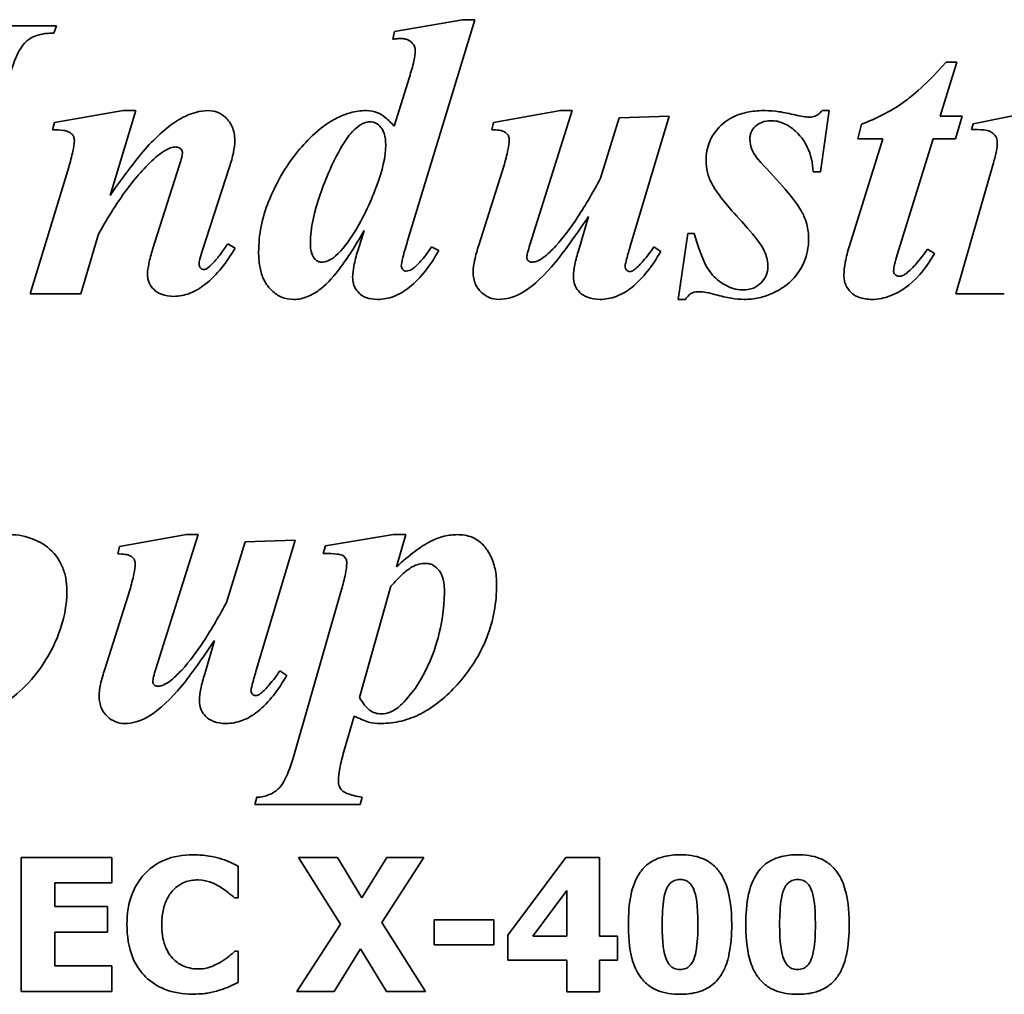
# Model space of a CAD drawing. Header units: millimetres. Extents: x 287 to 973, y 250 to 640.
# Tile 7 of 11: x 631 to 705, y 460 to 533. Entities that reach past the tile are written whole.
import ezdxf

# ---------------------------------------------------------------- set-up
doc = ezdxf.new("R2010")
doc.units = ezdxf.units.MM
doc.header["$LTSCALE"] = 3
doc.layers.add('Krawędzie widoczne(ISO)', color=7, linetype='Continuous', lineweight=35, true_color=0x262659)

msp = doc.modelspace()

# ---------------------------------------------------------------- linework, layer by layer
at = {"layer": 'Krawędzie widoczne(ISO)'}
for p, q in [((634.066, 532.382), (624.278, 532.382)), ((633.869, 531.843), (634.066, 532.382)), ((664.327, 532.84), (659.262, 531.958)), ((660.242, 516.353), (665.242, 532.84)), ((665.242, 532.84), (664.327, 532.84)), ((659.262, 531.958), (659.131, 531.386)), ((699.948, 525.65), (701.206, 529.67)), ((701.206, 529.67), (700.405, 529.67)), ((660.373, 528.559), (659.229, 524.899)), ((639.033, 526.059), (633.918, 525.177)), ((638.052, 519.735), (639.964, 526.059)), ((639.964, 526.059), (639.033, 526.059)), ((671.631, 526.059), (666.647, 525.177)), ((669.36, 516.043), (672.513, 526.059)), ((672.513, 526.059), (671.631, 526.059)), ((691.026, 521.5), (691.68, 526.059)), ((691.68, 526.059), (691.141, 526.059)), ((707.35, 526.059), (702.415, 525.079)), ((633.918, 525.177), (633.755, 524.621)), ((666.647, 525.177), (666.516, 524.621)), ((676.01, 525.52), (674.621, 521.01)), ((679.752, 525.65), (676.01, 525.52)), ((676.811, 515.846), (679.752, 525.65)), ((694.082, 525.046), (693.804, 523.951)), ((701.598, 525.65), (699.948, 525.65)), ((701.092, 523.951), (701.598, 525.65)), ((702.415, 525.079), (702.284, 524.654)), ((695.683, 523.951), (693.183, 515.961)), ((693.804, 523.951), (695.683, 523.951)), ((696.745, 515.291), (699.425, 523.951)), ((699.425, 523.951), (701.092, 523.951)), ((703.935, 522.154), (701.124, 512.382)), ((634.964, 521.827), (632.105, 512.382)), ((643.232, 522.023), (641.222, 515.699)), ((644.948, 515.65), (646.958, 521.86)), ((667.415, 521.925), (665.552, 516.026)), ((690.487, 521.5), (691.026, 521.5)), ((673.739, 518.167), (673.003, 515.667)), ((656.99, 517.105), (656.516, 515.601)), ((635.879, 512.382), (637.154, 516.762)), ((681.141, 516.892), (680.422, 511.974)), ((681.615, 516.892), (681.141, 516.892)), ((647.383, 515.797), (646.827, 516.124)), ((662.562, 515.618), (662.023, 515.896)), ((679.115, 515.552), (678.608, 515.896)), ((699.523, 515.389), (699, 515.716)), ((632.105, 512.382), (635.879, 512.382)), ((680.422, 511.974), (680.961, 511.974)), ((701.124, 512.382), (704.735, 512.382)), ((643.739, 494.426), (638.755, 493.544)), ((641.467, 484.41), (644.621, 494.426)), ((644.621, 494.426), (643.739, 494.426)), ((659.18, 494.426), (654.115, 493.593)), ((660.095, 494.426), (659.18, 494.426)), ((659.409, 492.024), (660.095, 494.426)), ((638.755, 493.544), (638.624, 492.988)), ((648.118, 493.887), (646.729, 489.377)), ((651.86, 494.018), (648.118, 493.887)), ((648.918, 484.214), (651.86, 494.018)), ((654.115, 493.593), (653.951, 493.021)), ((656.647, 482.269), (659, 490.586)), ((639.523, 490.292), (637.66, 484.393)), ((655.307, 490.325), (651.745, 477.923)), ((645.847, 486.534), (645.111, 484.034)), ((651.222, 483.92), (650.716, 484.263)), ((655.487, 478.25), (656.255, 480.897)), ((648.984, 474.835), (648.853, 474.295)), ((656.713, 474.295), (656.843, 474.835)), ((648.853, 474.295), (656.713, 474.295)), ((631.434, 470.348), (631.434, 460.348)), ((638.192, 470.348), (631.434, 470.348)), ((638.192, 468.444), (638.192, 470.348)), ((652.115, 470.348), (655.234, 465.38)), ((655.016, 470.348), (652.115, 470.348)), ((656.823, 467.325), (655.016, 470.348)), ((658.679, 470.348), (656.823, 467.325)), ((658.322, 465.486), (661.458, 470.348)), ((661.458, 470.348), (658.679, 470.348)), ((672.042, 470.348), (667.714, 464.546)), ((674.546, 470.348), (672.042, 470.348)), ((674.546, 464.481), (674.546, 470.348)), ((647.593, 467.325), (647.593, 469.708)), ((633.93, 468.444), (638.192, 468.444)), ((633.93, 466.685), (633.93, 468.444)), ((669.586, 464.481), (672.123, 467.885)), ((672.123, 467.885), (672.123, 464.481)), ((647.341, 467.325), (647.593, 467.325)), ((637.86, 466.685), (633.93, 466.685)), ((637.86, 464.781), (637.86, 466.685)), ((666.669, 465.697), (662.22, 465.697)), ((662.22, 465.697), (662.22, 463.833)), ((666.669, 463.833), (666.669, 465.697)), ((633.93, 462.252), (633.93, 464.781)), ((633.93, 464.781), (637.86, 464.781)), ((655.234, 465.38), (651.985, 460.348)), ((661.563, 460.348), (658.322, 465.486)), ((667.714, 464.546), (667.714, 462.682)), ((672.123, 464.481), (669.586, 464.481)), ((675.899, 464.481), (674.546, 464.481)), ((675.899, 462.682), (675.899, 464.481)), ((647.593, 463.363), (647.366, 463.363)), ((647.593, 461.013), (647.593, 463.363)), ((654.764, 460.348), (656.734, 463.533)), ((656.734, 463.533), (658.662, 460.348)), ((662.22, 463.833), (666.669, 463.833)), ((667.714, 462.682), (672.123, 462.682)), ((672.123, 462.682), (672.123, 460.324)), ((674.546, 462.682), (675.899, 462.682)), ((674.546, 460.324), (674.546, 462.682)), ((638.192, 462.252), (633.93, 462.252)), ((638.192, 460.348), (638.192, 462.252)), ((631.434, 460.348), (638.192, 460.348)), ((651.985, 460.348), (654.764, 460.348)), ((658.662, 460.348), (661.563, 460.348)), ((672.123, 460.324), (674.546, 460.324))]:
    msp.add_line(p, q, dxfattribs=at)
for points, knots in [([(630.601, 528.788), (630.792, 529.45), (631.034, 530.122), (631.465, 530.843), (631.618, 531.053), (631.934, 531.338), (632.159, 531.505), (632.942, 531.792), (633.417, 531.843), (633.869, 531.843)], [-0.7774323, -0.7774323, -0.7774323, -0.7774323, -0.4024771, -0.4024771, -0.2498261, -0.2498261, -0.1358414, -0.1358414, 0, 0, 0, 0]), ([(659.131, 531.386), (659.236, 531.401), (659.344, 531.414), (659.538, 531.43), (659.63, 531.435), (659.719, 531.435)], [-0.05857785, -0.05857785, -0.05857785, -0.05857785, -0.02672653, -0.02672653, 0, 0, 0, 0]), ([(659.719, 531.435), (659.816, 531.435), (659.913, 531.427), (660.095, 531.392), (660.18, 531.367), (660.415, 531.264), (660.519, 531.174), (660.66, 531.024), (660.717, 530.941), (660.796, 530.754), (660.814, 530.655), (660.814, 530.552)], [-0.1266726, -0.1266726, -0.1266726, -0.1266726, -0.1087206, -0.1087206, -0.0923476, -0.0923476, -0.0610548, -0.0610548, -0.0307079, -0.0307079, 0, 0, 0, 0]), ([(660.814, 530.552), (660.814, 530.317), (660.764, 530.023), (660.618, 529.364), (660.493, 528.936), (660.373, 528.559)], [-0.201898, -0.201898, -0.201898, -0.201898, -0.11875, -0.11875, 0, 0, 0, 0]), ([(700.405, 529.67), (698.654, 527.736), (697.665, 526.989), (696.246, 525.99), (695.174, 525.463), (694.082, 525.046)], [-0.5204092, -0.5204092, -0.5204092, -0.5204092, -0.3508258, -0.3508258, 0, 0, 0, 0]), ([(645.373, 526.059), (645.057, 526.059), (644.744, 526.01), (643.962, 525.795), (643.581, 525.602), (642.693, 525.147), (641.852, 524.431), (640.977, 523.526)], [-0.4978925, -0.4978925, -0.4978925, -0.4978925, -0.4510378, -0.4510378, -0.3775823, -0.3775823, 0, 0, 0, 0]), ([(647.35, 523.837), (647.35, 524.018), (647.335, 524.199), (647.269, 524.542), (647.221, 524.702), (647.045, 525.104), (646.889, 525.33), (646.505, 525.696), (646.311, 525.829), (645.863, 526.016), (645.622, 526.059), (645.373, 526.059)], [-0.3473256, -0.3473256, -0.3473256, -0.3473256, -0.2884396, -0.2884396, -0.2338179, -0.2338179, -0.1457627, -0.1457627, -0.0746577, -0.0746577, 0, 0, 0, 0]), ([(657.154, 526.059), (656.752, 526.059), (656.356, 526), (655.446, 525.749), (655.011, 525.535), (653.594, 524.762), (652.552, 523.644), (650.89, 521.574), (650.191, 520.078), (649.391, 518.064), (649.131, 516.807), (649.131, 515.503)], [-0.842044, -0.842044, -0.842044, -0.842044, -0.8195759, -0.8195759, -0.7892394, -0.7892394, -0.6501239, -0.6501239, -0.3909791, -0.3909791, 0, 0, 0, 0]), ([(659.229, 524.899), (659.032, 525.123), (658.807, 525.356), (658.358, 525.723), (658.18, 525.826), (657.734, 526.01), (657.447, 526.059), (657.154, 526.059)], [-0.2055759, -0.2055759, -0.2055759, -0.2055759, -0.1449073, -0.1449073, -0.0880821, -0.0880821, 0, 0, 0, 0]), ([(686.909, 526.059), (686.51, 526.059), (686.108, 526.03), (685.367, 525.897), (685.024, 525.801), (684.27, 525.479), (683.861, 525.218), (683.177, 524.512), (682.933, 524.153), (682.577, 523.295), (682.497, 522.82), (682.497, 522.333)], [-0.7040247, -0.7040247, -0.7040247, -0.7040247, -0.5648028, -0.5648028, -0.4408438, -0.4408438, -0.2783564, -0.2783564, -0.1460587, -0.1460587, 0, 0, 0, 0]), ([(689.147, 525.732), (688.748, 525.831), (688.333, 525.918), (687.593, 526.026), (687.245, 526.059), (686.909, 526.059)], [-0.2244026, -0.2244026, -0.2244026, -0.2244026, -0.1009069, -0.1009069, 0, 0, 0, 0]), ([(690.209, 525.569), (690.059, 525.569), (689.896, 525.587), (689.549, 525.64), (689.342, 525.685), (689.147, 525.732)], [-0.1050066, -0.1050066, -0.1050066, -0.1050066, -0.0601029, -0.0601029, 0, 0, 0, 0]), ([(691.141, 526.059), (691.074, 525.968), (690.998, 525.884), (690.829, 525.746), (690.74, 525.692), (690.505, 525.594), (690.359, 525.569), (690.209, 525.569)], [-0.1103222, -0.1103222, -0.1103222, -0.1103222, -0.0764565, -0.0764565, -0.044931, -0.044931, 0, 0, 0, 0]), ([(656.369, 524.735), (656.561, 524.904), (656.784, 525.062), (657.15, 525.198), (657.281, 525.226), (657.415, 525.226)], [-0.1170494, -0.1170494, -0.1170494, -0.1170494, -0.0403364, -0.0403364, 0, 0, 0, 0]), ([(657.415, 525.226), (657.493, 525.226), (657.569, 525.217), (657.72, 525.182), (657.791, 525.156), (658.01, 525.047), (658.138, 524.937), (658.298, 524.751), (658.409, 524.615), (658.581, 524.083), (658.608, 523.777), (658.608, 523.494)], [-0.5096626, -0.5096626, -0.5096626, -0.5096626, -0.4272345, -0.4272345, -0.3454953, -0.3454953, -0.1670901, -0.1670901, -0.0850478, -0.0850478, 0, 0, 0, 0]), ([(685.765, 523.951), (685.765, 524.036), (685.773, 524.121), (685.806, 524.285), (685.83, 524.364), (685.931, 524.599), (686.033, 524.738), (686.332, 525.033), (686.508, 525.127), (686.862, 525.271), (687.097, 525.307), (687.333, 525.307)], [-0.1752538, -0.1752538, -0.1752538, -0.1752538, -0.1601742, -0.1601742, -0.1455048, -0.1455048, -0.1147664, -0.1147664, -0.0710647, -0.0710647, 0, 0, 0, 0]), ([(687.333, 525.307), (687.494, 525.307), (687.653, 525.291), (687.971, 525.224), (688.125, 525.173), (688.606, 524.965), (688.904, 524.755), (689.659, 524.066), (689.908, 523.629), (690.317, 522.768), (690.446, 522.134), (690.487, 521.5)], [-0.3841216, -0.3841216, -0.3841216, -0.3841216, -0.3610316, -0.3610316, -0.3375375, -0.3375375, -0.2857841, -0.2857841, -0.1906608, -0.1906608, 0, 0, 0, 0]), ([(633.755, 524.621), (634.037, 524.621), (634.339, 524.612), (634.687, 524.565), (634.839, 524.537), (635.074, 524.42), (635.148, 524.372), (635.247, 524.271), (635.299, 524.209), (635.375, 524.021), (635.389, 523.921), (635.389, 523.82)], [-0.4161438, -0.4161438, -0.4161438, -0.4161438, -0.2082954, -0.2082954, -0.1097549, -0.1097549, -0.0606192, -0.0606192, -0.0301452, -0.0301452, 0, 0, 0, 0]), ([(652.987, 516.141), (652.987, 517.298), (653.294, 518.575), (654.076, 520.833), (654.737, 522.471), (655.728, 524.023), (656.03, 524.433), (656.369, 524.735)], [-1.057493, -1.057493, -1.057493, -1.057493, -0.55469, -0.55469, -0.136426, -0.136426, 0, 0, 0, 0]), ([(666.516, 524.621), (666.695, 524.621), (666.903, 524.614), (667.227, 524.566), (667.321, 524.536), (667.5, 524.447), (667.58, 524.394), (667.717, 524.253), (667.754, 524.183), (667.809, 524.048), (667.824, 523.96), (667.824, 523.869)], [-0.0972648, -0.0972648, -0.0972648, -0.0972648, -0.07652705, -0.07652705, -0.05940853, -0.05940853, -0.0436281, -0.0436281, -0.02707134, -0.02707134, 0, 0, 0, 0]), ([(702.284, 524.654), (702.564, 524.654), (702.927, 524.647), (703.414, 524.591), (703.543, 524.559), (703.789, 524.443), (703.895, 524.37), (704.059, 524.197), (704.11, 524.116), (704.196, 523.89), (704.213, 523.747), (704.213, 523.608)], [-0.2037083, -0.2037083, -0.2037083, -0.2037083, -0.1486692, -0.1486692, -0.1086553, -0.1086553, -0.0723928, -0.0723928, -0.0416562, -0.0416562, 0, 0, 0, 0]), ([(635.389, 523.82), (635.383, 523.589), (635.332, 523.297), (635.192, 522.639), (635.075, 522.207), (634.964, 521.827)], [-0.2008489, -0.2008489, -0.2008489, -0.2008489, -0.1187848, -0.1187848, 0, 0, 0, 0]), ([(640.977, 523.526), (640.579, 523.101), (640.115, 522.519), (639.197, 521.328), (638.588, 520.49), (638.052, 519.735)], [-0.4494158, -0.4494158, -0.4494158, -0.4494158, -0.2776238, -0.2776238, 0, 0, 0, 0]), ([(646.958, 521.86), (647.075, 522.208), (647.18, 522.573), (647.31, 523.228), (647.35, 523.537), (647.35, 523.837)], [-0.200432, -0.200432, -0.200432, -0.200432, -0.0900148, -0.0900148, 0, 0, 0, 0]), ([(667.824, 523.869), (667.824, 523.677), (667.78, 523.406), (667.64, 522.744), (667.522, 522.302), (667.415, 521.925)], [-0.2015755, -0.2015755, -0.2015755, -0.2015755, -0.1175559, -0.1175559, 0, 0, 0, 0]), ([(686.811, 521.941), (686.159, 522.625), (685.998, 522.949), (685.817, 523.382), (685.765, 523.662), (685.765, 523.951)], [-0.1408626, -0.1408626, -0.1408626, -0.1408626, -0.0868461, -0.0868461, 0, 0, 0, 0]), ([(704.213, 523.608), (704.213, 523.47), (704.182, 523.268), (704.088, 522.775), (704.007, 522.438), (703.935, 522.154)], [-0.1497107, -0.1497107, -0.1497107, -0.1497107, -0.0879704, -0.0879704, 0, 0, 0, 0]), ([(641.467, 522.579), (641.849, 522.911), (642.219, 523.159), (642.685, 523.318), (642.82, 523.346), (642.954, 523.346)], [-0.1479695, -0.1479695, -0.1479695, -0.1479695, -0.0404399, -0.0404399, 0, 0, 0, 0]), ([(642.954, 523.346), (642.997, 523.346), (643.038, 523.342), (643.119, 523.324), (643.157, 523.31), (643.262, 523.258), (643.313, 523.213), (643.376, 523.146), (643.402, 523.109), (643.436, 523.026), (643.445, 522.983), (643.445, 522.938)], [-0.05561786, -0.05561786, -0.05561786, -0.05561786, -0.04808331, -0.04808331, -0.04080598, -0.04080598, -0.02706632, -0.02706632, -0.01340077, -0.01340077, 0, 0, 0, 0]), ([(643.445, 522.938), (643.445, 522.825), (643.421, 522.69), (643.35, 522.385), (643.291, 522.194), (643.232, 522.023)], [-0.09345055, -0.09345055, -0.09345055, -0.09345055, -0.05423203, -0.05423203, 0, 0, 0, 0]), ([(658.608, 523.494), (658.608, 522.599), (658.347, 521.556), (657.586, 519.489), (656.962, 518.074), (655.856, 516.314), (655.396, 515.694), (654.866, 515.226)], [-1.074738, -1.074738, -1.074738, -1.074738, -0.625572, -0.625572, -0.2122, -0.2122, 0, 0, 0, 0]), ([(637.154, 516.762), (637.783, 517.921), (638.492, 519.084), (639.923, 521.014), (640.655, 521.861), (641.467, 522.579)], [-0.7213617, -0.7213617, -0.7213617, -0.7213617, -0.3251941, -0.3251941, 0, 0, 0, 0]), ([(682.497, 522.333), (682.497, 522.036), (682.527, 521.74), (682.659, 521.177), (682.757, 520.915), (682.889, 520.667)], [-0.1736288, -0.1736288, -0.1736288, -0.1736288, -0.0844521, -0.0844521, 0, 0, 0, 0]), ([(690.144, 516.467), (690.144, 516.848), (690.097, 517.224), (689.874, 518.062), (689.702, 518.387), (689.265, 519.217), (688.131, 520.528), (686.811, 521.941)], [-0.7328505, -0.7328505, -0.7328505, -0.7328505, -0.6658179, -0.6658179, -0.580284, -0.580284, 0, 0, 0, 0]), ([(674.621, 521.01), (674.101, 520.029), (673.526, 519.025), (672.429, 517.363), (671.879, 516.613), (671.288, 515.961)], [-0.598089, -0.598089, -0.598089, -0.598089, -0.2642109, -0.2642109, 0, 0, 0, 0]), ([(682.889, 520.667), (683.096, 520.272), (683.408, 519.834), (684.163, 518.873), (684.68, 518.291), (685.16, 517.775)], [-0.3657385, -0.3657385, -0.3657385, -0.3657385, -0.2115574, -0.2115574, 0, 0, 0, 0]), ([(670.977, 514.409), (671.341, 514.82), (671.782, 515.404), (672.64, 516.573), (673.227, 517.417), (673.739, 518.167)], [-0.4330656, -0.4330656, -0.4330656, -0.4330656, -0.2721817, -0.2721817, 0, 0, 0, 0]), ([(685.16, 517.775), (686.444, 516.375), (686.748, 515.824), (687.033, 515.121), (687.105, 514.772), (687.105, 514.409)], [-0.2275176, -0.2275176, -0.2275176, -0.2275176, -0.1089175, -0.1089175, 0, 0, 0, 0]), ([(653.771, 512.775), (654.294, 513.185), (654.807, 513.783), (655.882, 515.23), (656.479, 516.204), (656.99, 517.105)], [-0.539069, -0.539069, -0.539069, -0.539069, -0.3106162, -0.3106162, 0, 0, 0, 0]), ([(659.768, 514.474), (659.768, 514.589), (659.812, 514.811), (659.984, 515.494), (660.127, 515.977), (660.242, 516.353)], [-0.2084945, -0.2084945, -0.2084945, -0.2084945, -0.1181005, -0.1181005, 0, 0, 0, 0]), ([(685.226, 512.677), (684.981, 512.677), (684.741, 512.719), (684.219, 512.886), (683.958, 513.021), (683.367, 513.383), (683.037, 513.686), (682.525, 514.393), (682.156, 515.029), (681.615, 516.892)], [-1.818581, -1.818581, -1.818581, -1.818581, -1.552815, -1.552815, -1.222412, -1.222412, -0.582048, -0.582048, 0, 0, 0, 0]), ([(685.34, 511.974), (685.708, 511.974), (686.072, 512.013), (686.796, 512.174), (687.147, 512.295), (687.903, 512.643), (688.425, 512.942), (689.066, 513.575), (689.492, 514.028), (690.031, 515.318), (690.144, 515.881), (690.144, 516.467)], [-2.086712, -2.086712, -2.086712, -2.086712, -1.575462, -1.575462, -1.057408, -1.057408, -0.419527, -0.419527, -0.175783, -0.175783, 0, 0, 0, 0]), ([(641.222, 515.699), (641.117, 515.356), (641.012, 514.978), (640.892, 514.384), (640.847, 514.1), (640.847, 513.853)], [-0.1829161, -0.1829161, -0.1829161, -0.1829161, -0.074158, -0.074158, 0, 0, 0, 0]), ([(642.807, 512.203), (643.217, 512.203), (643.612, 512.281), (644.413, 512.588), (644.799, 512.824), (646.007, 513.773), (646.75, 514.751), (647.383, 515.797)], [-0.6565687, -0.6565687, -0.6565687, -0.6565687, -0.5184327, -0.5184327, -0.3669549, -0.3669549, 0, 0, 0, 0]), ([(644.686, 514.588), (644.686, 514.691), (644.721, 514.852), (644.804, 515.19), (644.881, 515.442), (644.948, 515.65)], [-0.1036539, -0.1036539, -0.1036539, -0.1036539, -0.0655189, -0.0655189, 0, 0, 0, 0]), ([(646.402, 515.52), (646.237, 515.285), (646.058, 515.052), (645.705, 514.656), (645.529, 514.48), (645.34, 514.327)], [-0.1591521, -0.1591521, -0.1591521, -0.1591521, -0.0729615, -0.0729615, 0, 0, 0, 0]), ([(646.827, 516.124), (646.745, 516.01), (646.655, 515.884), (646.52, 515.692), (646.455, 515.599), (646.402, 515.52)], [-0.07122123, -0.07122123, -0.07122123, -0.07122123, -0.02847012, -0.02847012, 0, 0, 0, 0]), ([(649.131, 515.503), (649.131, 515.147), (649.155, 514.785), (649.27, 514.132), (649.352, 513.833), (649.606, 513.249), (649.795, 512.94), (650.326, 512.433), (650.57, 512.265), (651.138, 512.029), (651.445, 511.974), (651.762, 511.974)], [-0.5767344, -0.5767344, -0.5767344, -0.5767344, -0.4360751, -0.4360751, -0.3151346, -0.3151346, -0.1847168, -0.1847168, -0.0948789, -0.0948789, 0, 0, 0, 0]), ([(653.804, 514.752), (653.759, 514.752), (653.715, 514.757), (653.628, 514.779), (653.585, 514.795), (653.454, 514.864), (653.375, 514.934), (653.186, 515.15), (653.124, 515.287), (653.01, 515.635), (652.987, 515.899), (652.987, 516.141)], [-0.1480365, -0.1480365, -0.1480365, -0.1480365, -0.1390804, -0.1390804, -0.1299601, -0.1299601, -0.1093973, -0.1093973, -0.0724343, -0.0724343, 0, 0, 0, 0]), ([(656.516, 515.601), (656.41, 515.236), (656.306, 514.837), (656.184, 514.198), (656.141, 513.894), (656.141, 513.624)], [-0.1961065, -0.1961065, -0.1961065, -0.1961065, -0.0809567, -0.0809567, 0, 0, 0, 0]), ([(657.987, 511.974), (658.409, 511.974), (658.816, 512.052), (659.635, 512.363), (660.025, 512.602), (661.234, 513.564), (661.956, 514.554), (662.562, 515.618)], [-0.6625895, -0.6625895, -0.6625895, -0.6625895, -0.5205206, -0.5205206, -0.3673436, -0.3673436, 0, 0, 0, 0]), ([(662.023, 515.896), (661.807, 515.57), (661.561, 515.223), (661.118, 514.698), (660.909, 514.481), (660.7, 514.327)], [-0.1813584, -0.1813584, -0.1813584, -0.1813584, -0.077935, -0.077935, 0, 0, 0, 0]), ([(665.552, 516.026), (665.43, 515.658), (665.313, 515.262), (665.175, 514.601), (665.128, 514.289), (665.128, 514)], [-0.2034179, -0.2034179, -0.2034179, -0.2034179, -0.0865957, -0.0865957, 0, 0, 0, 0]), ([(669.131, 515.079), (669.131, 515.177), (669.155, 515.312), (669.233, 515.641), (669.299, 515.857), (669.36, 516.043)], [-0.100765, -0.100765, -0.100765, -0.100765, -0.0584623, -0.0584623, 0, 0, 0, 0]), ([(671.288, 515.961), (671.011, 515.66), (670.676, 515.329), (670.182, 514.979), (670.001, 514.871), (669.717, 514.774), (669.612, 514.752), (669.507, 514.752)], [-0.2137635, -0.2137635, -0.2137635, -0.2137635, -0.0899896, -0.0899896, -0.0315516, -0.0315516, 0, 0, 0, 0]), ([(673.003, 515.667), (672.888, 515.306), (672.782, 514.924), (672.653, 514.263), (672.611, 513.952), (672.611, 513.657)], [-0.2023507, -0.2023507, -0.2023507, -0.2023507, -0.0884667, -0.0884667, 0, 0, 0, 0]), ([(674.588, 511.974), (675.005, 511.974), (675.407, 512.05), (676.216, 512.356), (676.602, 512.59), (677.797, 513.535), (678.513, 514.507), (679.115, 515.552)], [-0.6531867, -0.6531867, -0.6531867, -0.6531867, -0.5130347, -0.5130347, -0.3619517, -0.3619517, 0, 0, 0, 0]), ([(676.451, 514.409), (676.451, 514.472), (676.484, 514.631), (676.616, 515.159), (676.727, 515.554), (676.811, 515.846)], [-0.1603165, -0.1603165, -0.1603165, -0.1603165, -0.0913805, -0.0913805, 0, 0, 0, 0]), ([(678.608, 515.896), (678.366, 515.55), (678.086, 515.172), (677.614, 514.618), (677.394, 514.386), (677.186, 514.229)], [-0.1872972, -0.1872972, -0.1872972, -0.1872972, -0.0782618, -0.0782618, 0, 0, 0, 0]), ([(693.183, 515.961), (693.063, 515.567), (692.952, 515.149), (692.818, 514.43), (692.775, 514.091), (692.775, 513.771)], [-0.2199225, -0.2199225, -0.2199225, -0.2199225, -0.0959956, -0.0959956, 0, 0, 0, 0]), ([(699, 515.716), (698.742, 515.35), (698.454, 514.967), (697.943, 514.382), (697.691, 514.121), (697.432, 513.918)], [-0.233725, -0.233725, -0.233725, -0.233725, -0.0986268, -0.0986268, 0, 0, 0, 0]), ([(654.866, 515.226), (654.693, 515.069), (654.496, 514.931), (654.126, 514.785), (653.968, 514.752), (653.804, 514.752)], [-0.1193719, -0.1193719, -0.1193719, -0.1193719, -0.0491847, -0.0491847, 0, 0, 0, 0]), ([(669.229, 514.866), (669.212, 514.88), (669.196, 514.896), (669.17, 514.931), (669.16, 514.949), (669.137, 515.004), (669.131, 515.041), (669.131, 515.079)], [-0.02437724, -0.02437724, -0.02437724, -0.02437724, -0.01770745, -0.01770745, -0.01130968, -0.01130968, 0, 0, 0, 0]), ([(669.507, 514.752), (669.455, 514.752), (669.404, 514.76), (669.308, 514.8), (669.266, 514.829), (669.229, 514.866)], [-0.03121584, -0.03121584, -0.03121584, -0.03121584, -0.0155708, -0.0155708, 0, 0, 0, 0]), ([(694.883, 511.974), (695.348, 511.974), (695.798, 512.071), (696.668, 512.409), (697.156, 512.677), (698.394, 513.661), (699.024, 514.52), (699.523, 515.389)], [-0.6448469, -0.6448469, -0.6448469, -0.6448469, -0.4732827, -0.4732827, -0.3005123, -0.3005123, 0, 0, 0, 0]), ([(696.484, 514.065), (696.484, 514.233), (696.514, 514.421), (696.599, 514.817), (696.671, 515.065), (696.745, 515.291)], [-0.1211799, -0.1211799, -0.1211799, -0.1211799, -0.0713406, -0.0713406, 0, 0, 0, 0]), ([(645.03, 514.196), (645.01, 514.196), (644.991, 514.199), (644.952, 514.209), (644.932, 514.218), (644.867, 514.253), (644.828, 514.289), (644.763, 514.359), (644.734, 514.402), (644.696, 514.494), (644.686, 514.54), (644.686, 514.588)], [-0.05299147, -0.05299147, -0.05299147, -0.05299147, -0.04814797, -0.04814797, -0.04298982, -0.04298982, -0.02991444, -0.02991444, -0.01447669, -0.01447669, 0, 0, 0, 0]), ([(645.34, 514.327), (645.286, 514.284), (645.226, 514.245), (645.119, 514.205), (645.075, 514.196), (645.03, 514.196)], [-0.03423187, -0.03423187, -0.03423187, -0.03423187, -0.01359658, -0.01359658, 0, 0, 0, 0]), ([(660.128, 514.082), (660.106, 514.082), (660.085, 514.084), (660.044, 514.093), (660.023, 514.1), (659.949, 514.134), (659.906, 514.172), (659.843, 514.237), (659.816, 514.277), (659.777, 514.37), (659.768, 514.421), (659.768, 514.474)], [-0.05224698, -0.05224698, -0.05224698, -0.05224698, -0.04770817, -0.04770817, -0.04309912, -0.04309912, -0.03035089, -0.03035089, -0.01576414, -0.01576414, 0, 0, 0, 0]), ([(660.7, 514.327), (660.596, 514.245), (660.478, 514.169), (660.281, 514.098), (660.205, 514.082), (660.128, 514.082)], [-0.06287621, -0.06287621, -0.06287621, -0.06287621, -0.02317209, -0.02317209, 0, 0, 0, 0]), ([(665.128, 514), (665.128, 513.844), (665.141, 513.689), (665.199, 513.393), (665.241, 513.254), (665.404, 512.882), (665.552, 512.678), (665.91, 512.335), (666.103, 512.203), (666.55, 512.017), (666.791, 511.974), (667.039, 511.974)], [-0.3141795, -0.3141795, -0.3141795, -0.3141795, -0.2673241, -0.2673241, -0.2233414, -0.2233414, -0.1453083, -0.1453083, -0.0745191, -0.0745191, 0, 0, 0, 0]), ([(667.039, 511.974), (667.324, 511.974), (667.604, 512.018), (668.302, 512.218), (668.632, 512.397), (669.387, 512.809), (670.144, 513.493), (670.977, 514.409)], [-0.4899877, -0.4899877, -0.4899877, -0.4899877, -0.4435867, -0.4435867, -0.371449, -0.371449, 0, 0, 0, 0]), ([(676.794, 514.049), (676.771, 514.049), (676.748, 514.052), (676.703, 514.064), (676.682, 514.073), (676.631, 514.101), (676.59, 514.131), (676.513, 514.226), (676.487, 514.267), (676.458, 514.343), (676.451, 514.375), (676.451, 514.409)], [-0.07678357, -0.07678357, -0.07678357, -0.07678357, -0.06189637, -0.06189637, -0.04679032, -0.04679032, -0.02421718, -0.02421718, -0.01004961, -0.01004961, 0, 0, 0, 0]), ([(677.186, 514.229), (677.12, 514.168), (677.045, 514.114), (676.907, 514.061), (676.852, 514.049), (676.794, 514.049)], [-0.04418821, -0.04418821, -0.04418821, -0.04418821, -0.01724222, -0.01724222, 0, 0, 0, 0]), ([(687.105, 514.409), (687.105, 514.183), (687.065, 513.964), (686.889, 513.546), (686.758, 513.364), (686.472, 513.083), (686.287, 512.932), (685.768, 512.719), (685.499, 512.677), (685.226, 512.677)], [-0.3932831, -0.3932831, -0.3932831, -0.3932831, -0.2810788, -0.2810788, -0.1681422, -0.1681422, -0.081965, -0.081965, 0, 0, 0, 0]), ([(696.909, 513.706), (696.872, 513.706), (696.836, 513.71), (696.765, 513.727), (696.731, 513.74), (696.65, 513.782), (696.605, 513.817), (696.544, 513.881), (696.522, 513.914), (696.491, 513.987), (696.484, 514.026), (696.484, 514.065)], [-0.05769548, -0.05769548, -0.05769548, -0.05769548, -0.0480442, -0.0480442, -0.0385285, -0.0385285, -0.02388626, -0.02388626, -0.01196681, -0.01196681, 0, 0, 0, 0]), ([(640.847, 513.853), (640.847, 513.741), (640.856, 513.629), (640.899, 513.414), (640.93, 513.312), (641.056, 513.02), (641.178, 512.852), (641.435, 512.605), (641.608, 512.462), (642.176, 512.243), (642.496, 512.203), (642.807, 512.203)], [-0.4447939, -0.4447939, -0.4447939, -0.4447939, -0.3764154, -0.3764154, -0.3110051, -0.3110051, -0.1826181, -0.1826181, -0.0935196, -0.0935196, 0, 0, 0, 0]), ([(656.141, 513.624), (656.141, 513.504), (656.151, 513.384), (656.195, 513.154), (656.228, 513.046), (656.354, 512.751), (656.472, 512.585), (656.705, 512.36), (656.866, 512.22), (657.404, 512.011), (657.699, 511.974), (657.987, 511.974)], [-0.5018798, -0.5018798, -0.5018798, -0.5018798, -0.4121592, -0.4121592, -0.3275457, -0.3275457, -0.1730929, -0.1730929, -0.0864828, -0.0864828, 0, 0, 0, 0]), ([(672.611, 513.657), (672.611, 513.538), (672.621, 513.42), (672.665, 513.193), (672.697, 513.087), (672.82, 512.799), (672.935, 512.637), (673.21, 512.371), (673.391, 512.234), (673.949, 512.016), (674.271, 511.974), (674.588, 511.974)], [-0.3804498, -0.3804498, -0.3804498, -0.3804498, -0.325239, -0.325239, -0.2732882, -0.2732882, -0.1795337, -0.1795337, -0.0951026, -0.0951026, 0, 0, 0, 0]), ([(692.775, 513.771), (692.775, 513.643), (692.786, 513.514), (692.834, 513.268), (692.87, 513.152), (693.008, 512.836), (693.137, 512.657), (693.404, 512.401), (693.587, 512.25), (694.2, 512.016), (694.546, 511.974), (694.883, 511.974)], [-0.5064944, -0.5064944, -0.5064944, -0.5064944, -0.4223526, -0.4223526, -0.342764, -0.342764, -0.1966931, -0.1966931, -0.1008943, -0.1008943, 0, 0, 0, 0]), ([(697.432, 513.918), (697.349, 513.852), (697.258, 513.793), (697.079, 513.723), (696.995, 513.706), (696.909, 513.706)], [-0.05775888, -0.05775888, -0.05775888, -0.05775888, -0.02593701, -0.02593701, 0, 0, 0, 0]), ([(651.762, 511.974), (652.104, 511.974), (652.436, 512.047), (653.12, 512.32), (653.461, 512.533), (653.771, 512.775)], [-0.2206757, -0.2206757, -0.2206757, -0.2206757, -0.1179474, -0.1179474, 0, 0, 0, 0]), ([(680.961, 511.974), (681.038, 512.087), (681.131, 512.208), (681.33, 512.397), (681.409, 512.439), (681.632, 512.526), (681.811, 512.546), (681.99, 512.546)], [-0.1078896, -0.1078896, -0.1078896, -0.1078896, -0.0807099, -0.0807099, -0.053806, -0.053806, 0, 0, 0, 0]), ([(681.99, 512.546), (682.158, 512.546), (682.349, 512.519), (682.749, 512.445), (683.001, 512.382), (683.232, 512.317)], [-0.121842, -0.121842, -0.121842, -0.121842, -0.07188, -0.07188, 0, 0, 0, 0]), ([(683.232, 512.317), (683.609, 512.214), (684.003, 512.122), (684.698, 512.009), (685.026, 511.974), (685.34, 511.974)], [-0.2116229, -0.2116229, -0.2116229, -0.2116229, -0.0943511, -0.0943511, 0, 0, 0, 0]), ([(634.833, 490.259), (634.833, 490.573), (634.806, 490.885), (634.686, 491.489), (634.597, 491.775), (634.224, 492.635), (633.907, 492.998), (633.278, 493.629), (632.784, 493.896), (631.799, 494.308), (631.196, 494.426), (630.569, 494.426)], [-0.4373063, -0.4373063, -0.4373063, -0.4373063, -0.4079948, -0.4079948, -0.3798413, -0.3798413, -0.3204635, -0.3204635, -0.1880443, -0.1880443, 0, 0, 0, 0]), ([(663.951, 494.426), (663.618, 494.426), (663.29, 494.384), (662.504, 494.189), (662.15, 494.022), (661.252, 493.581), (660.362, 492.888), (659.409, 492.024)], [-0.5453439, -0.5453439, -0.5453439, -0.5453439, -0.4797621, -0.4797621, -0.3858974, -0.3858974, 0, 0, 0, 0]), ([(666.876, 490.733), (666.876, 491.119), (666.841, 491.506), (666.681, 492.23), (666.565, 492.565), (666.305, 493.075), (666.115, 493.416), (665.588, 493.938), (665.332, 494.109), (664.695, 494.369), (664.325, 494.426), (663.951, 494.426)], [-0.7733498, -0.7733498, -0.7733498, -0.7733498, -0.5450512, -0.5450512, -0.334502, -0.334502, -0.2063946, -0.2063946, -0.1120819, -0.1120819, 0, 0, 0, 0]), ([(638.624, 492.988), (638.802, 492.988), (639.011, 492.981), (639.335, 492.934), (639.429, 492.903), (639.608, 492.815), (639.688, 492.761), (639.825, 492.62), (639.862, 492.55), (639.917, 492.415), (639.932, 492.327), (639.932, 492.237)], [-0.0972648, -0.0972648, -0.0972648, -0.0972648, -0.07652705, -0.07652705, -0.05940853, -0.05940853, -0.0436281, -0.0436281, -0.02707134, -0.02707134, 0, 0, 0, 0]), ([(653.951, 493.021), (654.301, 493.021), (654.72, 493.014), (655.103, 492.97), (655.236, 492.949), (655.424, 492.858), (655.481, 492.82), (655.548, 492.752), (655.603, 492.693), (655.684, 492.492), (655.7, 492.389), (655.7, 492.286)], [-0.8028931, -0.8028931, -0.8028931, -0.8028931, -0.3315959, -0.3315959, -0.1525715, -0.1525715, -0.0648137, -0.0648137, -0.031131, -0.031131, 0, 0, 0, 0]), ([(639.932, 492.237), (639.932, 492.044), (639.887, 491.773), (639.748, 491.111), (639.63, 490.669), (639.523, 490.292)], [-0.2015755, -0.2015755, -0.2015755, -0.2015755, -0.1175559, -0.1175559, 0, 0, 0, 0]), ([(655.7, 492.286), (655.7, 492.06), (655.654, 491.773), (655.525, 491.126), (655.413, 490.699), (655.307, 490.325)], [-0.1968933, -0.1968933, -0.1968933, -0.1968933, -0.1167384, -0.1167384, 0, 0, 0, 0]), ([(659, 490.586), (659.264, 490.888), (659.557, 491.199), (660.074, 491.668), (660.328, 491.873), (660.585, 492.024)], [-0.2102597, -0.2102597, -0.2102597, -0.2102597, -0.089466, -0.089466, 0, 0, 0, 0]), ([(660.585, 492.024), (660.739, 492.109), (660.901, 492.176), (661.239, 492.264), (661.409, 492.286), (661.582, 492.286)], [-0.1046826, -0.1046826, -0.1046826, -0.1046826, -0.0519015, -0.0519015, 0, 0, 0, 0]), ([(661.582, 492.286), (661.677, 492.286), (661.772, 492.275), (661.956, 492.232), (662.042, 492.2), (662.288, 492.073), (662.427, 491.952), (662.629, 491.712), (662.75, 491.546), (662.955, 490.89), (662.987, 490.482), (662.987, 490.112)], [-0.4760966, -0.4760966, -0.4760966, -0.4760966, -0.4066615, -0.4066615, -0.3388244, -0.3388244, -0.2054634, -0.2054634, -0.1107535, -0.1107535, 0, 0, 0, 0]), ([(663.935, 483.233), (664.872, 484.274), (665.629, 485.438), (666.643, 488.023), (666.876, 489.358), (666.876, 490.733)], [-0.8329137, -0.8329137, -0.8329137, -0.8329137, -0.4126855, -0.4126855, 0, 0, 0, 0]), ([(625.585, 480.341), (626.132, 480.341), (626.672, 480.405), (627.761, 480.657), (628.299, 480.848), (629.62, 481.461), (630.817, 482.138), (633.184, 484.691), (633.859, 486.104), (634.603, 488.015), (634.833, 489.118), (634.833, 490.259)], [-1.203899, -1.203899, -1.203899, -1.203899, -1.043147, -1.043147, -0.875174, -0.875174, -0.615126, -0.615126, -0.342385, -0.342385, 0, 0, 0, 0]), ([(662.987, 490.112), (662.987, 488.848), (662.758, 487.67), (662.306, 485.989), (661.958, 484.909), (660.666, 482.639), (659.971, 481.938), (659.462, 481.474), (659.226, 481.304), (658.73, 481.106), (658.51, 481.06), (658.281, 481.06)], [-0.5048517, -0.5048517, -0.5048517, -0.5048517, -0.3681345, -0.3681345, -0.2602394, -0.2602394, -0.1603008, -0.1603008, -0.0685289, -0.0685289, 0, 0, 0, 0]), ([(646.729, 489.377), (646.209, 488.396), (645.634, 487.392), (644.537, 485.73), (643.987, 484.981), (643.396, 484.328)], [-0.598089, -0.598089, -0.598089, -0.598089, -0.2642109, -0.2642109, 0, 0, 0, 0]), ([(643.085, 482.776), (643.449, 483.187), (643.89, 483.771), (644.748, 484.94), (645.335, 485.784), (645.847, 486.534)], [-0.4330656, -0.4330656, -0.4330656, -0.4330656, -0.2721817, -0.2721817, 0, 0, 0, 0]), ([(637.66, 484.393), (637.538, 484.026), (637.421, 483.63), (637.283, 482.968), (637.235, 482.656), (637.235, 482.367)], [-0.2034179, -0.2034179, -0.2034179, -0.2034179, -0.0865957, -0.0865957, 0, 0, 0, 0]), ([(641.239, 483.446), (641.239, 483.545), (641.263, 483.679), (641.341, 484.008), (641.407, 484.224), (641.467, 484.41)], [-0.100765, -0.100765, -0.100765, -0.100765, -0.0584623, -0.0584623, 0, 0, 0, 0]), ([(643.396, 484.328), (643.119, 484.027), (642.784, 483.696), (642.29, 483.346), (642.108, 483.238), (641.825, 483.141), (641.72, 483.119), (641.615, 483.119)], [-0.2137635, -0.2137635, -0.2137635, -0.2137635, -0.0899896, -0.0899896, -0.0315516, -0.0315516, 0, 0, 0, 0]), ([(645.111, 484.034), (644.996, 483.673), (644.89, 483.291), (644.761, 482.63), (644.719, 482.319), (644.719, 482.024)], [-0.2023507, -0.2023507, -0.2023507, -0.2023507, -0.0884667, -0.0884667, 0, 0, 0, 0]), ([(646.696, 480.341), (647.113, 480.341), (647.515, 480.417), (648.324, 480.723), (648.71, 480.957), (649.905, 481.902), (650.621, 482.874), (651.222, 483.92)], [-0.6531867, -0.6531867, -0.6531867, -0.6531867, -0.5130347, -0.5130347, -0.3619517, -0.3619517, 0, 0, 0, 0]), ([(648.559, 482.776), (648.559, 482.839), (648.592, 482.998), (648.724, 483.526), (648.835, 483.921), (648.918, 484.214)], [-0.1603165, -0.1603165, -0.1603165, -0.1603165, -0.0913805, -0.0913805, 0, 0, 0, 0]), ([(650.716, 484.263), (650.473, 483.917), (650.194, 483.539), (649.722, 482.986), (649.502, 482.754), (649.294, 482.596)], [-0.1872972, -0.1872972, -0.1872972, -0.1872972, -0.0782618, -0.0782618, 0, 0, 0, 0]), ([(641.337, 483.233), (641.32, 483.247), (641.304, 483.263), (641.278, 483.298), (641.267, 483.317), (641.245, 483.371), (641.239, 483.408), (641.239, 483.446)], [-0.02437724, -0.02437724, -0.02437724, -0.02437724, -0.01770745, -0.01770745, -0.01130968, -0.01130968, 0, 0, 0, 0]), ([(641.615, 483.119), (641.562, 483.119), (641.512, 483.128), (641.415, 483.167), (641.373, 483.197), (641.337, 483.233)], [-0.03121584, -0.03121584, -0.03121584, -0.03121584, -0.0155708, -0.0155708, 0, 0, 0, 0]), ([(658.265, 480.341), (658.774, 480.341), (659.276, 480.401), (660.275, 480.645), (660.757, 480.829), (662.255, 481.593), (663.158, 482.368), (663.935, 483.233)], [-0.6570036, -0.6570036, -0.6570036, -0.6570036, -0.5043045, -0.5043045, -0.3489383, -0.3489383, 0, 0, 0, 0]), ([(639.147, 480.341), (639.431, 480.341), (639.711, 480.386), (640.409, 480.585), (640.74, 480.764), (641.495, 481.176), (642.252, 481.86), (643.085, 482.776)], [-0.4899877, -0.4899877, -0.4899877, -0.4899877, -0.4435867, -0.4435867, -0.371449, -0.371449, 0, 0, 0, 0]), ([(648.902, 482.416), (648.879, 482.416), (648.856, 482.419), (648.811, 482.431), (648.79, 482.44), (648.738, 482.469), (648.698, 482.498), (648.621, 482.593), (648.594, 482.634), (648.566, 482.71), (648.559, 482.742), (648.559, 482.776)], [-0.07678357, -0.07678357, -0.07678357, -0.07678357, -0.06189637, -0.06189637, -0.04679032, -0.04679032, -0.02421718, -0.02421718, -0.01004961, -0.01004961, 0, 0, 0, 0]), ([(649.294, 482.596), (649.228, 482.535), (649.152, 482.481), (649.015, 482.428), (648.96, 482.416), (648.902, 482.416)], [-0.04418821, -0.04418821, -0.04418821, -0.04418821, -0.01724222, -0.01724222, 0, 0, 0, 0]), ([(637.235, 482.367), (637.235, 482.212), (637.249, 482.056), (637.307, 481.76), (637.349, 481.621), (637.512, 481.25), (637.66, 481.045), (638.018, 480.702), (638.211, 480.57), (638.658, 480.384), (638.899, 480.341), (639.147, 480.341)], [-0.3141795, -0.3141795, -0.3141795, -0.3141795, -0.2673241, -0.2673241, -0.2233414, -0.2233414, -0.1453083, -0.1453083, -0.0745191, -0.0745191, 0, 0, 0, 0]), ([(644.719, 482.024), (644.719, 481.905), (644.729, 481.787), (644.773, 481.561), (644.805, 481.454), (644.928, 481.166), (645.043, 481.004), (645.318, 480.738), (645.499, 480.601), (646.057, 480.383), (646.379, 480.341), (646.696, 480.341)], [-0.3804498, -0.3804498, -0.3804498, -0.3804498, -0.325239, -0.325239, -0.2732882, -0.2732882, -0.1795337, -0.1795337, -0.0951026, -0.0951026, 0, 0, 0, 0]), ([(658.281, 481.06), (658.124, 481.06), (657.968, 481.08), (657.654, 481.178), (657.515, 481.253), (657.164, 481.518), (656.909, 481.843), (656.647, 482.269)], [-0.2839734, -0.2839734, -0.2839734, -0.2839734, -0.2197616, -0.2197616, -0.1500507, -0.1500507, 0, 0, 0, 0]), ([(656.255, 480.897), (656.603, 480.723), (657.014, 480.533), (657.622, 480.365), (657.958, 480.341), (658.265, 480.341)], [-0.1885624, -0.1885624, -0.1885624, -0.1885624, -0.0919399, -0.0919399, 0, 0, 0, 0]), ([(655.079, 476.044), (655.079, 476.341), (655.127, 476.68), (655.258, 477.391), (655.372, 477.839), (655.487, 478.25)], [-0.2163111, -0.2163111, -0.2163111, -0.2163111, -0.1278049, -0.1278049, 0, 0, 0, 0]), ([(651.745, 477.923), (651.57, 477.302), (651.355, 476.672), (650.979, 475.948), (650.831, 475.709), (650.476, 475.335), (650.237, 475.171), (649.668, 474.913), (649.33, 474.846), (648.984, 474.835)], [-0.4498682, -0.4498682, -0.4498682, -0.4498682, -0.2691372, -0.2691372, -0.1874975, -0.1874975, -0.1038914, -0.1038914, 0, 0, 0, 0]), ([(656.843, 474.835), (656.445, 474.904), (656.011, 474.999), (655.51, 475.208), (655.412, 475.281), (655.258, 475.436), (655.195, 475.53), (655.099, 475.766), (655.079, 475.904), (655.079, 476.044)], [-0.1582608, -0.1582608, -0.1582608, -0.1582608, -0.1074633, -0.1074633, -0.0763796, -0.0763796, -0.041818, -0.041818, 0, 0, 0, 0]), ([(644.213, 470.543), (643.49, 470.543), (642.77, 470.433), (641.575, 469.93), (641.111, 469.614), (640.414, 468.905), (640.017, 468.424), (639.423, 466.941), (639.311, 466.139), (639.311, 465.34)], [-1.214961, -1.214961, -1.214961, -1.214961, -0.804031, -0.804031, -0.478956, -0.478956, -0.23967, -0.23967, 0, 0, 0, 0]), ([(646.199, 470.291), (645.762, 470.405), (645.409, 470.456), (644.933, 470.524), (644.567, 470.543), (644.213, 470.543)], [-0.1441539, -0.1441539, -0.1441539, -0.1441539, -0.1060378, -0.1060378, 0, 0, 0, 0]), ([(647.593, 469.708), (647.347, 469.835), (647.049, 469.965), (646.701, 470.116), (646.448, 470.214), (646.199, 470.291)], [-0.1138373, -0.1138373, -0.1138373, -0.1138373, -0.0783452, -0.0783452, 0, 0, 0, 0]), ([(680.559, 470.551), (680.161, 470.551), (679.757, 470.514), (678.931, 470.311), (678.621, 470.155), (678.082, 469.818), (677.808, 469.554), (677.585, 469.238)], [-0.2564597, -0.2564597, -0.2564597, -0.2564597, -0.1908147, -0.1908147, -0.1161313, -0.1161313, 0, 0, 0, 0]), ([(683.541, 469.197), (683.375, 469.438), (683.18, 469.654), (682.728, 470.02), (682.477, 470.167), (681.693, 470.483), (681.112, 470.551), (680.559, 470.551)], [-0.3410864, -0.3410864, -0.3410864, -0.3410864, -0.2530415, -0.2530415, -0.1659078, -0.1659078, 0, 0, 0, 0]), ([(689.319, 470.551), (688.921, 470.551), (688.518, 470.514), (687.691, 470.311), (687.381, 470.155), (686.842, 469.818), (686.568, 469.554), (686.345, 469.238)], [-0.2564597, -0.2564597, -0.2564597, -0.2564597, -0.1908147, -0.1908147, -0.1161313, -0.1161313, 0, 0, 0, 0]), ([(692.301, 469.197), (692.135, 469.438), (691.941, 469.654), (691.488, 470.02), (691.237, 470.167), (690.453, 470.483), (689.872, 470.551), (689.319, 470.551)], [-0.3410864, -0.3410864, -0.3410864, -0.3410864, -0.2530415, -0.2530415, -0.1659078, -0.1659078, 0, 0, 0, 0]), ([(677.585, 469.238), (677.171, 468.638), (676.994, 468.011), (676.749, 466.894), (676.701, 466.086), (676.701, 465.348)], [-0.3419162, -0.3419162, -0.3419162, -0.3419162, -0.221338, -0.221338, 0, 0, 0, 0]), ([(684.408, 465.348), (684.408, 466.507), (684.276, 467.343), (683.992, 468.371), (683.808, 468.811), (683.541, 469.197)], [-0.3202289, -0.3202289, -0.3202289, -0.3202289, -0.1410368, -0.1410368, 0, 0, 0, 0]), ([(686.345, 469.238), (685.931, 468.638), (685.755, 468.011), (685.509, 466.894), (685.461, 466.086), (685.461, 465.348)], [-0.3419162, -0.3419162, -0.3419162, -0.3419162, -0.221338, -0.221338, 0, 0, 0, 0]), ([(693.168, 465.348), (693.168, 466.507), (693.036, 467.343), (692.752, 468.371), (692.568, 468.811), (692.301, 469.197)], [-0.3202289, -0.3202289, -0.3202289, -0.3202289, -0.1410368, -0.1410368, 0, 0, 0, 0]), ([(642.755, 467.901), (642.884, 468.035), (643.024, 468.159), (643.379, 468.406), (643.54, 468.471), (643.936, 468.621), (644.271, 468.671), (644.61, 468.671)], [-0.1455547, -0.1455547, -0.1455547, -0.1455547, -0.1267436, -0.1267436, -0.1019008, -0.1019008, 0, 0, 0, 0]), ([(644.61, 468.671), (645.056, 468.671), (645.363, 468.566), (645.757, 468.425), (646.015, 468.303), (646.256, 468.152)], [-0.1257413, -0.1257413, -0.1257413, -0.1257413, -0.0853425, -0.0853425, 0, 0, 0, 0]), ([(679.221, 465.34), (679.221, 466.013), (679.251, 466.719), (679.421, 467.688), (679.507, 467.918), (679.644, 468.195), (679.725, 468.318), (679.919, 468.509), (680.021, 468.578), (680.271, 468.68), (680.414, 468.703), (680.559, 468.703)], [-0.2437105, -0.2437105, -0.2437105, -0.2437105, -0.1738843, -0.1738843, -0.1249438, -0.1249438, -0.0810943, -0.0810943, -0.043513, -0.043513, 0, 0, 0, 0]), ([(680.559, 468.703), (680.637, 468.703), (680.715, 468.696), (680.864, 468.667), (680.934, 468.646), (681.119, 468.564), (681.221, 468.491), (681.43, 468.271), (681.518, 468.115), (681.75, 467.544), (681.888, 466.82), (681.888, 465.348)], [-0.896142, -0.896142, -0.896142, -0.896142, -0.8178835, -0.8178835, -0.7445063, -0.7445063, -0.6163012, -0.6163012, -0.4415741, -0.4415741, 0, 0, 0, 0]), ([(687.982, 465.34), (687.982, 466.013), (688.011, 466.719), (688.181, 467.688), (688.267, 467.918), (688.404, 468.195), (688.485, 468.318), (688.679, 468.509), (688.781, 468.578), (689.031, 468.68), (689.174, 468.703), (689.319, 468.703)], [-0.2437105, -0.2437105, -0.2437105, -0.2437105, -0.1738843, -0.1738843, -0.1249438, -0.1249438, -0.0810943, -0.0810943, -0.043513, -0.043513, 0, 0, 0, 0]), ([(689.319, 468.703), (689.397, 468.703), (689.475, 468.696), (689.624, 468.667), (689.694, 468.646), (689.879, 468.564), (689.981, 468.491), (690.19, 468.271), (690.278, 468.115), (690.51, 467.544), (690.648, 466.82), (690.648, 465.348)], [-0.896142, -0.896142, -0.896142, -0.896142, -0.8178835, -0.8178835, -0.7445063, -0.7445063, -0.6163012, -0.6163012, -0.4415741, -0.4415741, 0, 0, 0, 0]), ([(641.904, 465.332), (641.904, 465.676), (641.931, 466.026), (642.074, 466.718), (642.179, 466.984), (642.404, 467.457), (642.558, 467.7), (642.755, 467.901)], [-0.2263424, -0.2263424, -0.2263424, -0.2263424, -0.1572526, -0.1572526, -0.0844367, -0.0844367, 0, 0, 0, 0]), ([(646.256, 468.152), (646.593, 467.948), (646.704, 467.859), (647.028, 467.592), (647.196, 467.452), (647.341, 467.325)], [-0.1263619, -0.1263619, -0.1263619, -0.1263619, -0.0579622, -0.0579622, 0, 0, 0, 0]), ([(639.311, 465.34), (639.311, 464.498), (639.426, 463.641), (640.031, 462.191), (640.398, 461.744), (641.104, 461.046), (641.574, 460.74), (642.77, 460.257), (643.488, 460.154), (644.205, 460.154)], [-0.6588866, -0.6588866, -0.6588866, -0.6588866, -0.5130616, -0.5130616, -0.3868578, -0.3868578, -0.2153228, -0.2153228, 0, 0, 0, 0]), ([(642.803, 462.739), (642.663, 462.873), (642.542, 463.025), (642.282, 463.434), (642.191, 463.66), (641.962, 464.251), (641.904, 464.811), (641.904, 465.332)], [-0.2121292, -0.2121292, -0.2121292, -0.2121292, -0.189707, -0.189707, -0.1563166, -0.1563166, 0, 0, 0, 0]), ([(676.701, 465.348), (676.701, 464.642), (676.747, 463.615), (677.122, 462.282), (677.308, 461.848), (677.576, 461.466)], [-0.4156061, -0.4156061, -0.4156061, -0.4156061, -0.1401042, -0.1401042, 0, 0, 0, 0]), ([(680.559, 461.985), (680.481, 461.985), (680.403, 461.992), (680.254, 462.021), (680.185, 462.043), (680, 462.125), (679.897, 462.199), (679.686, 462.423), (679.596, 462.582), (679.344, 463.206), (679.221, 463.981), (679.221, 465.34)], [-0.7847836, -0.7847836, -0.7847836, -0.7847836, -0.7206226, -0.7206226, -0.6603192, -0.6603192, -0.5541289, -0.5541289, -0.4076012, -0.4076012, 0, 0, 0, 0]), ([(681.888, 465.348), (681.888, 464.673), (681.857, 463.967), (681.684, 462.999), (681.596, 462.768), (681.458, 462.488), (681.376, 462.364), (681.183, 462.176), (681.083, 462.108), (680.839, 462.007), (680.7, 461.985), (680.559, 461.985)], [-0.2452778, -0.2452778, -0.2452778, -0.2452778, -0.1731631, -0.1731631, -0.1231487, -0.1231487, -0.0793243, -0.0793243, -0.0423608, -0.0423608, 0, 0, 0, 0]), ([(683.533, 461.45), (683.694, 461.679), (683.825, 461.927), (684.086, 462.563), (684.164, 462.905), (684.357, 463.81), (684.408, 464.602), (684.408, 465.348)], [-0.3135265, -0.3135265, -0.3135265, -0.3135265, -0.2770565, -0.2770565, -0.2238181, -0.2238181, 0, 0, 0, 0]), ([(685.461, 465.348), (685.461, 464.642), (685.507, 463.615), (685.882, 462.282), (686.068, 461.848), (686.337, 461.466)], [-0.4156061, -0.4156061, -0.4156061, -0.4156061, -0.1401042, -0.1401042, 0, 0, 0, 0]), ([(689.319, 461.985), (689.241, 461.985), (689.163, 461.992), (689.014, 462.021), (688.945, 462.043), (688.76, 462.125), (688.657, 462.199), (688.446, 462.423), (688.356, 462.582), (688.104, 463.206), (687.982, 463.981), (687.982, 465.34)], [-0.7847836, -0.7847836, -0.7847836, -0.7847836, -0.7206226, -0.7206226, -0.6603192, -0.6603192, -0.5541289, -0.5541289, -0.4076012, -0.4076012, 0, 0, 0, 0]), ([(690.648, 465.348), (690.648, 464.673), (690.617, 463.967), (690.444, 462.999), (690.356, 462.768), (690.218, 462.488), (690.136, 462.364), (689.944, 462.176), (689.843, 462.108), (689.599, 462.007), (689.46, 461.985), (689.319, 461.985)], [-0.2452778, -0.2452778, -0.2452778, -0.2452778, -0.1731631, -0.1731631, -0.1231487, -0.1231487, -0.0793243, -0.0793243, -0.0423608, -0.0423608, 0, 0, 0, 0]), ([(692.293, 461.45), (692.454, 461.679), (692.585, 461.927), (692.846, 462.563), (692.924, 462.905), (693.117, 463.81), (693.168, 464.602), (693.168, 465.348)], [-0.3135265, -0.3135265, -0.3135265, -0.3135265, -0.2770565, -0.2770565, -0.2238181, -0.2238181, 0, 0, 0, 0]), ([(647.366, 463.363), (647.222, 463.231), (647.074, 463.103), (646.74, 462.823), (646.535, 462.684), (646.328, 462.56)], [-0.1308345, -0.1308345, -0.1308345, -0.1308345, -0.0722752, -0.0722752, 0, 0, 0, 0]), ([(644.627, 462.026), (644.131, 462.026), (643.749, 462.158), (643.284, 462.344), (643.028, 462.519), (642.803, 462.739)], [-0.150391, -0.150391, -0.150391, -0.150391, -0.0942796, -0.0942796, 0, 0, 0, 0]), ([(646.328, 462.56), (646.042, 462.372), (645.713, 462.244), (645.266, 462.079), (644.951, 462.026), (644.627, 462.026)], [-0.1428316, -0.1428316, -0.1428316, -0.1428316, -0.0973499, -0.0973499, 0, 0, 0, 0]), ([(677.576, 461.466), (677.738, 461.234), (677.928, 461.026), (678.37, 460.671), (678.616, 460.529), (679.402, 460.208), (679.993, 460.137), (680.559, 460.137)], [-0.338606, -0.338606, -0.338606, -0.338606, -0.2541511, -0.2541511, -0.1697936, -0.1697936, 0, 0, 0, 0]), ([(680.559, 460.137), (680.962, 460.137), (681.373, 460.174), (682.013, 460.332), (682.361, 460.444), (683.042, 460.875), (683.313, 461.136), (683.533, 461.45)], [-0.4410357, -0.4410357, -0.4410357, -0.4410357, -0.2415219, -0.2415219, -0.1151326, -0.1151326, 0, 0, 0, 0]), ([(686.337, 461.466), (686.498, 461.234), (686.688, 461.026), (687.13, 460.671), (687.376, 460.529), (688.162, 460.208), (688.753, 460.137), (689.319, 460.137)], [-0.338606, -0.338606, -0.338606, -0.338606, -0.2541511, -0.2541511, -0.1697936, -0.1697936, 0, 0, 0, 0]), ([(689.319, 460.137), (689.722, 460.137), (690.134, 460.174), (690.773, 460.332), (691.121, 460.444), (691.802, 460.875), (692.073, 461.136), (692.293, 461.45)], [-0.4410357, -0.4410357, -0.4410357, -0.4410357, -0.2415219, -0.2415219, -0.1151326, -0.1151326, 0, 0, 0, 0]), ([(644.205, 460.154), (644.896, 460.154), (645.206, 460.205), (645.623, 460.279), (645.921, 460.356), (646.207, 460.445)], [-0.1268778, -0.1268778, -0.1268778, -0.1268778, -0.0899501, -0.0899501, 0, 0, 0, 0]), ([(646.207, 460.445), (646.583, 460.555), (646.748, 460.627), (647.165, 460.814), (647.386, 460.915), (647.593, 461.013)], [-0.1373713, -0.1373713, -0.1373713, -0.1373713, -0.0685436, -0.0685436, 0, 0, 0, 0])]:
    msp.add_open_spline(points, degree=3, knots=knots, dxfattribs=at)

doc.saveas('drawing.dxf')
